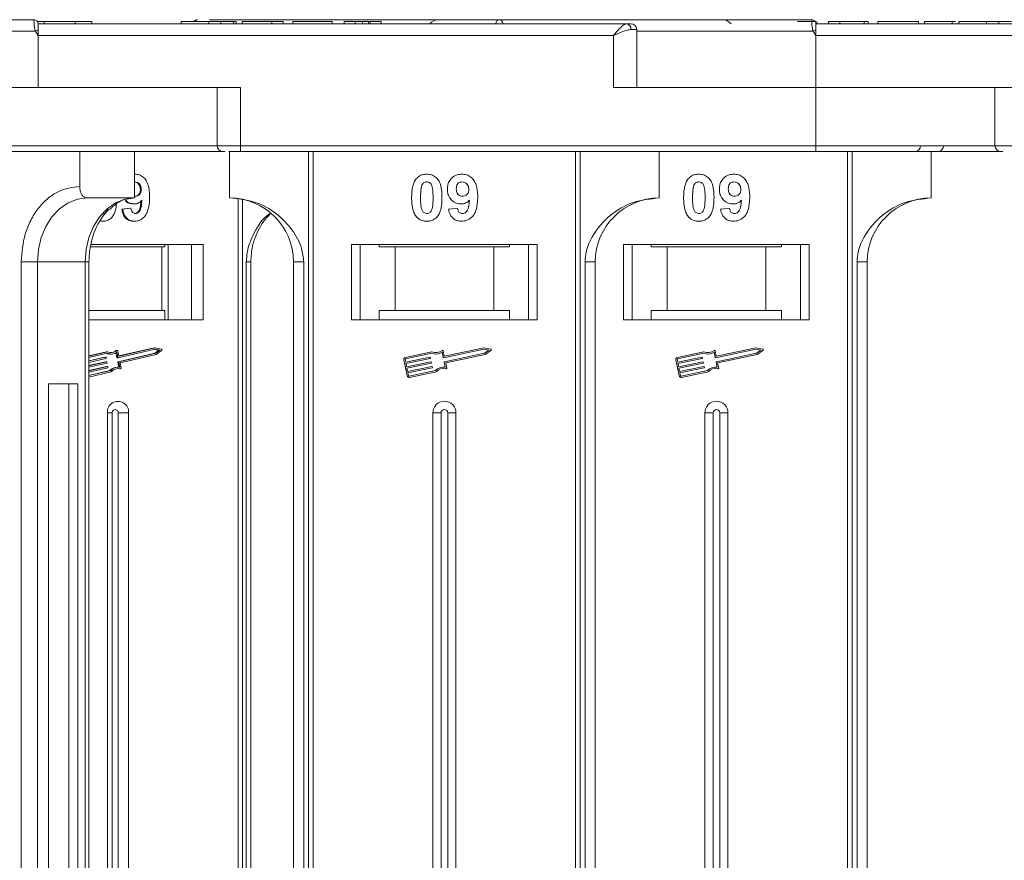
# Model space of a CAD drawing. Header units: millimetres. Extents: x 207 to 1682, y 260 to 1293.
# Tile 8 of 84: x 778 to 863, y 569 to 641. Entities that reach past the tile are written whole.
import ezdxf

# ---------------------------------------------------------------- set-up
doc = ezdxf.new("R2010")
doc.units = ezdxf.units.MM

msp = doc.modelspace()

# ---------------------------------------------------------------- linework, layer by layer
at = {"color": 7, "linetype": 'Continuous', "lineweight": 15}
for p, q in [((779.415, 641.166), (779.415, 641.166)), ((779.703, 641.016), (780.279, 641.016)), ((792.086, 640.816), (779.765, 640.816)), ((830.455, 640.816), (779.765, 640.816)), ((780.279, 641.016), (780.279, 640.816)), ((782.955, 640.816), (782.955, 641.016)), ((784.387, 640.816), (784.387, 641.016)), ((792.086, 640.816), (792.086, 641.016)), ((795.868, 640.816), (793.047, 640.816)), ((794.465, 640.816), (794.465, 641.016)), ((794.529, 641.166), (814.09, 641.166)), ((795.518, 640.816), (795.518, 641.016)), ((796.606, 640.816), (796.606, 641.016)), ((796.829, 641.016), (796.829, 640.816)), ((807.086, 640.816), (796.829, 640.816)), ((797.342, 641.016), (797.342, 640.816)), ((797.342, 641.016), (799.906, 641.016)), ((799.906, 641.016), (799.906, 640.816)), ((799.906, 641.016), (800.868, 641.016)), ((800.868, 641.016), (800.868, 640.816)), ((801.701, 641.016), (801.701, 640.816)), ((801.701, 641.016), (805.099, 641.016)), ((805.099, 641.016), (805.099, 640.816)), ((806.124, 641.016), (806.124, 640.816)), ((806.124, 641.016), (807.086, 641.016)), ((807.086, 640.816), (807.086, 641.016)), ((807.723, 640.816), (807.723, 641.016)), ((808.238, 640.816), (808.238, 641.016)), ((808.368, 640.816), (808.368, 641.016)), ((808.368, 641.016), (809.329, 641.016)), ((813.505, 640.816), (808.765, 640.816)), ((809.329, 641.016), (809.329, 640.816)), ((846.415, 641.166), (846.415, 641.166)), ((846.727, 640.976), (846.727, 641.016)), ((859.086, 640.816), (846.765, 640.816)), ((897.455, 640.816), (846.765, 640.816)), ((846.836, 640.816), (846.836, 641.016)), ((847.861, 640.816), (847.861, 641.016)), ((847.861, 641.016), (848.823, 641.016)), ((848.823, 641.016), (848.823, 640.816)), ((848.823, 641.016), (850.938, 641.016)), ((850.938, 641.016), (850.938, 640.816)), ((850.938, 641.016), (851.259, 641.016)), ((851.259, 641.016), (851.259, 640.816)), ((852.092, 640.816), (852.092, 641.016)), ((852.092, 641.016), (855.618, 641.016)), ((855.618, 641.016), (855.618, 640.816)), ((856.131, 641.016), (856.131, 640.816)), ((858.509, 640.816), (858.509, 641.016)), ((858.796, 641.016), (858.509, 641.016)), ((859.086, 640.816), (859.086, 641.016)), ((862.868, 640.816), (860.047, 640.816)), ((861.465, 640.816), (861.465, 641.016)), ((862.518, 640.816), (862.518, 641.016)), ((779.531, 640.166), (748.374, 640.166)), ((779.765, 639.816), (779.531, 640.166)), ((779.765, 639.816), (829.337, 639.816)), ((779.765, 635.316), (779.765, 639.816)), ((829.337, 639.816), (829.337, 635.316)), ((831.337, 640.316), (830.828, 640.316)), ((831.337, 635.316), (831.337, 640.316)), ((846.531, 640.166), (831.337, 640.166)), ((846.765, 639.816), (846.531, 640.166)), ((846.765, 635.316), (846.765, 639.816)), ((846.765, 639.816), (896.337, 639.816)), ((779.765, 635.316), (758.638, 635.316)), ((797.194, 635.316), (779.765, 635.316)), ((795.194, 635.316), (795.194, 630.316)), ((797.194, 630.316), (797.194, 635.316)), ((829.337, 635.316), (846.765, 635.316)), ((864.194, 635.316), (846.765, 635.316)), ((846.765, 635.316), (846.765, 630.316)), ((862.194, 635.316), (862.194, 630.316)), ((795.194, 630.316), (758.638, 630.316)), ((797.194, 630.316), (795.194, 630.316)), ((846.765, 630.316), (797.194, 630.316)), ((797.194, 630.316), (797.194, 629.816)), ((846.765, 630.316), (846.765, 629.816)), ((862.194, 630.316), (846.765, 630.316)), ((864.194, 630.316), (862.194, 630.316)), ((783.353, 626.816), (783.353, 629.816)), ((788.083, 629.816), (788.083, 625.816)), ((796.265, 629.816), (796.265, 625.816)), ((797.194, 629.816), (846.765, 629.816)), ((803.058, 629.816), (803.058, 567.316)), ((803.477, 567.316), (803.477, 629.816)), ((826.053, 629.816), (826.053, 567.316)), ((826.472, 567.316), (826.472, 629.816)), ((833.265, 625.816), (833.265, 629.816)), ((849.483, 629.816), (849.483, 567.316)), ((849.902, 567.316), (849.902, 629.816)), ((856.695, 625.816), (856.695, 629.816)), ((788.121, 627.867), (788.083, 627.867)), ((788.083, 627.191), (788.135, 627.2)), ((788.17, 625.969), (788.083, 625.985)), ((788.66, 626.545), (788.58, 626.545)), ((788.083, 625.816), (783.983, 625.816)), ((788.051, 625.303), (787.971, 625.303)), ((796.997, 625.767), (796.997, 567.316)), ((797.363, 567.316), (797.363, 625.705)), ((787.687, 624.944), (786.982, 624.86)), ((787.062, 624.86), (786.982, 624.86)), ((787.062, 624.86), (787.767, 624.944)), ((787.767, 624.944), (787.687, 624.944)), ((815.124, 624.86), (815.894, 624.944)), ((838.554, 624.86), (839.323, 624.944)), ((785.347, 623.816), (785.267, 623.816)), ((788.068, 623.816), (787.988, 623.816)), ((793.984, 621.816), (784.307, 621.816)), ((790.676, 621.816), (790.676, 621.616)), ((790.975, 621.816), (790.975, 615.316)), ((792.983, 615.316), (792.983, 621.816)), ((793.984, 615.316), (793.984, 621.816)), ((822.765, 621.816), (806.765, 621.816)), ((806.765, 621.816), (806.765, 615.316)), ((807.515, 615.316), (807.515, 621.816)), ((809.152, 621.616), (809.152, 621.816)), ((820.379, 621.816), (820.379, 621.616)), ((822.015, 621.816), (822.015, 615.316)), ((822.765, 615.316), (822.765, 621.816)), ((846.195, 621.816), (830.195, 621.816)), ((830.195, 621.816), (830.195, 615.316)), ((830.945, 615.316), (830.945, 621.816)), ((832.581, 621.616), (832.581, 621.816)), ((843.808, 621.816), (843.808, 621.616)), ((845.445, 621.816), (845.445, 615.316)), ((846.195, 615.316), (846.195, 621.816)), ((790.427, 621.616), (784.27, 621.616)), ((790.427, 616.116), (790.427, 621.616)), ((790.427, 621.616), (790.676, 621.616)), ((809.152, 621.616), (810.515, 621.616)), ((810.515, 621.616), (810.515, 616.116)), ((819.015, 621.616), (810.515, 621.616)), ((819.015, 616.116), (819.015, 621.616)), ((819.015, 621.616), (820.379, 621.616)), ((832.581, 621.616), (833.945, 621.616)), ((833.945, 621.616), (833.945, 616.116)), ((842.445, 621.616), (833.945, 621.616)), ((842.445, 616.116), (842.445, 621.616)), ((842.445, 621.616), (843.808, 621.616)), ((778.308, 620.316), (778.308, 567.316)), ((779.715, 620.316), (778.308, 620.316)), ((783.815, 620.316), (779.715, 620.316)), ((779.715, 567.316), (779.715, 620.316)), ((783.815, 620.316), (783.815, 567.316)), ((783.815, 620.316), (784.15, 620.316)), ((784.15, 567.316), (784.15, 620.316)), ((797.702, 620.316), (797.702, 567.316)), ((798.091, 620.316), (797.702, 620.316)), ((798.091, 567.316), (798.091, 620.316)), ((801.765, 620.316), (802.651, 620.316)), ((801.765, 620.316), (801.765, 567.316)), ((802.651, 567.316), (802.651, 620.316)), ((826.88, 620.316), (826.88, 567.316)), ((827.765, 620.316), (826.88, 620.316)), ((827.765, 567.316), (827.765, 620.316)), ((850.309, 620.316), (850.309, 567.316)), ((851.195, 620.316), (850.309, 620.316)), ((851.195, 567.316), (851.195, 620.316)), ((790.427, 616.116), (784.15, 616.116)), ((790.676, 616.116), (790.427, 616.116)), ((790.676, 615.316), (790.676, 616.116)), ((809.152, 616.116), (809.152, 615.316)), ((810.515, 616.116), (809.152, 616.116)), ((819.015, 616.116), (810.515, 616.116)), ((820.379, 616.116), (819.015, 616.116)), ((820.379, 615.316), (820.379, 616.116)), ((833.945, 616.116), (832.581, 616.116)), ((832.581, 616.116), (832.581, 615.316)), ((842.445, 616.116), (833.945, 616.116)), ((843.808, 616.116), (842.445, 616.116)), ((843.808, 615.316), (843.808, 616.116)), ((784.15, 615.316), (793.984, 615.316)), ((806.765, 615.316), (822.765, 615.316)), ((830.195, 615.316), (846.195, 615.316)), ((785.661, 612.569), (784.15, 612.22)), ((785.742, 612.569), (784.15, 612.202)), ((785.731, 612.446), (784.15, 612.082)), ((785.661, 612.569), (785.742, 612.569)), ((785.985, 612.376), (786.065, 612.376)), ((786.472, 612.674), (786.552, 612.674)), ((786.477, 612.484), (786.554, 612.084)), ((786.584, 612.686), (786.504, 612.686)), ((786.634, 612.084), (786.548, 612.528)), ((786.718, 612.223), (786.637, 612.639)), ((789.825, 612.448), (786.653, 611.717)), ((789.838, 612.793), (786.666, 612.062)), ((789.757, 612.913), (786.722, 612.213)), ((786.733, 611.717), (789.905, 612.448)), ((789.837, 612.913), (786.749, 612.201)), ((789.757, 612.913), (789.837, 612.913)), ((789.8, 612.784), (790.163, 612.706)), ((790.163, 612.706), (789.825, 612.448)), ((789.825, 612.448), (789.905, 612.448)), ((790.388, 612.795), (789.837, 612.913)), ((790.243, 612.706), (789.838, 612.793)), ((789.905, 612.448), (790.243, 612.706)), ((789.949, 612.338), (790.409, 612.689)), ((790.163, 612.706), (790.243, 612.706)), ((813.683, 612.569), (811.405, 612.087)), ((813.672, 612.446), (811.429, 611.972)), ((814.658, 612.084), (814.564, 612.528)), ((814.748, 612.223), (814.66, 612.639)), ((818.154, 612.793), (814.692, 612.062)), ((814.765, 611.717), (818.227, 612.448)), ((818.153, 612.913), (814.783, 612.201)), ((818.754, 612.795), (818.153, 612.913)), ((818.596, 612.706), (818.154, 612.793)), ((818.227, 612.448), (818.596, 612.706)), ((818.274, 612.338), (818.776, 612.689)), ((837.113, 612.569), (834.834, 612.087)), ((837.101, 612.446), (834.858, 611.972)), ((838.087, 612.084), (837.993, 612.528)), ((838.178, 612.223), (838.09, 612.639)), ((841.583, 612.793), (838.122, 612.062)), ((838.195, 611.717), (841.656, 612.448)), ((841.582, 612.913), (838.213, 612.201)), ((842.184, 612.795), (841.582, 612.913)), ((842.025, 612.706), (841.583, 612.793)), ((841.656, 612.448), (842.025, 612.706)), ((841.704, 612.338), (842.206, 612.689)), ((784.15, 611.782), (785.587, 612.113)), ((785.507, 612.113), (784.15, 611.8)), ((785.609, 611.998), (784.15, 611.662)), ((784.15, 611.361), (785.665, 611.711)), ((785.585, 611.711), (784.15, 611.38)), ((785.687, 611.596), (784.15, 611.241)), ((785.507, 612.113), (785.587, 612.113)), ((785.593, 612.113), (785.513, 612.113)), ((785.585, 611.711), (785.665, 611.711)), ((785.671, 611.711), (785.591, 611.711)), ((785.619, 612.09), (785.63, 612.033)), ((785.697, 611.688), (785.708, 611.631)), ((786.554, 612.084), (786.634, 612.084)), ((786.581, 612.061), (786.661, 612.061)), ((786.632, 611.682), (786.717, 611.247)), ((786.632, 611.682), (786.712, 611.682)), ((786.653, 611.717), (786.733, 611.717)), ((786.798, 611.238), (786.712, 611.682)), ((786.738, 612.201), (786.749, 612.201)), ((786.834, 611.62), (789.949, 612.338)), ((786.92, 611.176), (786.834, 611.62)), ((811.269, 611.878), (811.56, 610.499)), ((811.384, 611.903), (811.432, 611.673)), ((811.432, 611.673), (813.515, 612.113)), ((813.539, 611.998), (811.457, 611.558)), ((811.457, 611.558), (811.517, 611.271)), ((811.517, 611.271), (813.6, 611.711)), ((813.624, 611.596), (811.541, 611.156)), ((813.55, 612.09), (813.562, 612.033)), ((813.635, 611.688), (813.647, 611.631)), ((814.836, 611.238), (814.743, 611.682)), ((814.876, 611.62), (818.274, 612.338)), ((814.97, 611.176), (814.876, 611.62)), ((834.698, 611.878), (834.99, 610.499)), ((834.813, 611.903), (834.862, 611.673)), ((834.862, 611.673), (836.944, 612.113)), ((836.969, 611.998), (834.886, 611.558)), ((834.886, 611.558), (834.947, 611.271)), ((834.947, 611.271), (837.029, 611.711)), ((837.054, 611.596), (834.971, 611.156)), ((836.979, 612.09), (836.991, 612.033)), ((837.064, 611.688), (837.076, 611.631)), ((838.266, 611.238), (838.172, 611.682)), ((838.305, 611.62), (841.704, 612.338)), ((838.399, 611.176), (838.305, 611.62)), ((784.15, 610.941), (785.743, 611.308)), ((785.663, 611.308), (784.15, 610.96)), ((785.765, 611.194), (784.15, 610.821)), ((784.15, 610.521), (786.02, 610.952)), ((785.94, 610.952), (784.15, 610.54)), ((784.15, 610.401), (786.075, 610.845)), ((785.663, 611.308), (785.743, 611.308)), ((785.748, 611.309), (785.668, 611.309)), ((785.775, 611.286), (785.786, 611.228)), ((785.94, 610.952), (786.02, 610.952)), ((786.667, 611.248), (786.587, 611.248)), ((786.775, 611.106), (786.788, 611.105)), ((786.855, 611.106), (786.775, 611.106)), ((786.788, 611.105), (786.868, 611.105)), ((811.541, 611.156), (811.602, 610.868)), ((811.602, 610.868), (813.685, 611.308)), ((813.709, 611.194), (811.626, 610.754)), ((811.626, 610.754), (811.675, 610.524)), ((811.745, 610.478), (813.987, 610.952)), ((811.769, 610.364), (814.047, 610.845)), ((813.72, 611.286), (813.732, 611.228)), ((834.971, 611.156), (835.032, 610.868)), ((835.032, 610.868), (837.114, 611.308)), ((837.139, 611.194), (835.056, 610.754)), ((835.056, 610.754), (835.105, 610.524)), ((835.174, 610.478), (837.417, 610.952)), ((835.198, 610.364), (837.477, 610.845)), ((837.149, 611.286), (837.161, 611.228)), ((780.661, 609.816), (780.661, 567.316)), ((783.184, 609.816), (780.661, 609.816)), ((782.408, 567.316), (782.408, 609.816)), ((783.184, 567.316), (783.184, 609.816)), ((785.737, 607.316), (785.737, 567.316)), ((785.737, 607.316), (786.152, 607.316)), ((786.152, 607.316), (786.152, 567.316)), ((787.569, 607.316), (786.674, 607.316)), ((786.674, 567.316), (786.674, 607.316)), ((787.569, 567.316), (787.569, 607.316)), ((813.765, 607.316), (813.765, 567.316)), ((813.765, 607.316), (814.48, 607.316)), ((814.48, 607.316), (814.48, 567.316)), ((815.05, 567.316), (815.05, 607.316)), ((815.765, 607.316), (815.05, 607.316)), ((815.765, 567.316), (815.765, 607.316)), ((837.195, 607.316), (837.195, 567.316)), ((837.195, 607.316), (837.91, 607.316)), ((837.91, 607.316), (837.91, 567.316)), ((838.48, 567.316), (838.48, 607.316)), ((839.195, 607.316), (838.48, 607.316)), ((839.195, 567.316), (839.195, 607.316))]:
    msp.add_line(p, q, dxfattribs=at)
at = {"color": 7, "linetype": 'Continuous', "lineweight": 15, "flags": 128}
for points in [[(779.765, 640.816), (779.765, 640.816)], [(846.765, 640.816), (846.765, 640.816)], [(779.715, 620.316), (779.797, 621.389), (780.04, 622.42), (780.435, 623.371), (780.965, 624.205), (781.612, 624.889), (782.35, 625.397), (783.151, 625.71), (783.983, 625.816)], [(788.083, 625.816), (787.25, 625.71), (786.449, 625.397), (785.712, 624.889), (785.065, 624.205), (784.534, 623.371), (784.139, 622.42), (783.897, 621.389), (783.815, 620.316)], [(785.513, 612.113), (785.512, 612.113), (785.507, 612.113)], [(785.591, 611.711), (785.59, 611.711), (785.585, 611.711)], [(785.668, 611.309), (785.668, 611.309), (785.663, 611.308)], [(786.627, 611.13), (786.67, 611.126), (786.775, 611.106)]]:
    msp.add_lwpolyline(points, dxfattribs=at)
at = {"color": 7, "linetype": 'Continuous', "lineweight": 15}
for centre, radius, start, end in [((779.415, 640.816), 0.35, 0.00057, 90.00191), ((793.508, 640.853), 0.313, 90.78246, 147.77245), ((793.509, 640.852), 0.313, 90.79434, 147.73161), ((814.265, 640.166), 1, 90, 139.4584), ((819.541, 640.83), 0.336, 92.60815, 182.38988), ((819.543, 640.829), 0.337, 92.61444, 182.30903), ((830.38, 640.371), 0.451, 352.91869, 80.47981), ((830.837, 640.316), 0.5, 0, 90), ((838.695, 640.166), 1, 40.5416, 90), ((846.415, 640.816), 0.35, 0.00057, 90.00191), ((815.309, 573.238), 75.89, 117.92809, 118.12821), ((882.309, 573.238), 75.89, 117.92809, 118.12821), ((795.694, 630.316), 0.5, 180, 270), ((855.283, 630.316), 0.5, 270, 0), ((857.266, 630.316), 0.5, 270, 0), ((862.694, 630.316), 0.5, 180, 270), ((796.265, 620.316), 5.5, 0, 90), ((833.265, 620.316), 5.5, 90, 180), ((856.695, 620.316), 5.5, 90, 180), ((785.986, 613.216), 0.839, 248.593, 269.96086), ((786.066, 613.22), 0.843, 246.58618, 304.90611), ((786.066, 613.241), 0.747, 244.22467, 310.55629), ((785.981, 613.252), 0.759, 273.36065, 310.29954), ((786.505, 612.635), 0.0509, 90.24062, 130.35314), ((786.585, 612.632), 0.0528, 7.30514, 128.70232), ((790.372, 612.737), 0.0603, 307.69712, 74.21715), ((814.037, 613.367), 0.99, 248.37041, 302.16635), ((814.037, 613.367), 0.873, 246.11204, 307.44471), ((814.603, 612.627), 0.0587, 11.9297, 127.44471), ((818.743, 612.737), 0.0587, 304.95116, 78.90824), ((837.466, 613.367), 0.99, 248.37041, 302.16635), ((837.466, 613.367), 0.873, 246.11204, 307.44471), ((838.033, 612.627), 0.0587, 11.9297, 127.44471), ((842.172, 612.737), 0.0587, 304.95116, 78.90824), ((785.592, 612.086), 0.0271, 8.32416, 100.8818), ((785.602, 612.026), 0.0294, 285.60851, 12.74305), ((785.67, 611.684), 0.0271, 8.32416, 100.8818), ((785.679, 611.624), 0.0294, 285.60851, 12.74305), ((786.582, 612.088), 0.0274, 188.63445, 268.36057), ((786.661, 611.689), 0.0294, 105.60851, 192.74305), ((786.661, 612.088), 0.0271, 188.32416, 280.8818), ((786.741, 611.689), 0.0294, 105.60851, 192.74305), ((786.744, 612.227), 0.0271, 188.32416, 280.8818), ((811.441, 611.915), 0.176, 101.9297, 191.9297), ((811.441, 611.915), 0.0587, 101.9297, 191.9297), ((813.521, 612.084), 0.0294, 11.9297, 101.9297), ((813.533, 612.027), 0.0294, 281.9297, 11.9297), ((813.606, 611.682), 0.0294, 11.9297, 101.9297), ((813.618, 611.624), 0.0294, 281.9297, 11.9297), ((814.686, 612.09), 0.0294, 191.9297, 281.9297), ((814.771, 611.688), 0.0294, 101.9297, 191.9297), ((814.777, 612.229), 0.0294, 191.9297, 281.9297), ((834.871, 611.915), 0.176, 101.9297, 191.9297), ((834.871, 611.915), 0.0587, 101.9297, 191.9297), ((836.95, 612.084), 0.0294, 11.9297, 101.9297), ((836.963, 612.027), 0.0294, 281.9297, 11.9297), ((837.035, 611.682), 0.0294, 11.9297, 101.9297), ((837.047, 611.624), 0.0294, 281.9297, 11.9297), ((838.116, 612.09), 0.0294, 191.9297, 281.9297), ((838.201, 611.688), 0.0294, 101.9297, 191.9297), ((838.207, 612.229), 0.0294, 191.9297, 281.9297), ((785.748, 611.282), 0.0271, 8.32416, 100.8818), ((785.757, 611.222), 0.0294, 285.60851, 12.74305), ((786.596, 610.374), 0.875, 90.58358, 138.58316), ((786.67, 610.384), 0.863, 81.47043, 138.84219), ((786.668, 610.37), 0.76, 75.78244, 141.29256), ((786.866, 611.162), 0.0562, 258.9022, 14.44444), ((813.691, 611.28), 0.0294, 11.9297, 101.9297), ((813.703, 611.222), 0.0294, 281.9297, 11.9297), ((814.693, 610.258), 0.99, 81.69305, 135.48899), ((814.693, 610.258), 0.873, 76.41469, 137.74736), ((814.912, 611.164), 0.0587, 256.41469, 11.9297), ((837.12, 611.28), 0.0294, 11.9297, 101.9297), ((837.132, 611.222), 0.0294, 281.9297, 11.9297), ((838.123, 610.258), 0.99, 81.69305, 135.48899), ((838.123, 610.258), 0.873, 76.41469, 137.74736), ((838.342, 611.164), 0.0587, 256.41469, 11.9297), ((811.732, 610.536), 0.176, 191.9297, 281.9297), ((811.732, 610.536), 0.0587, 191.9297, 281.9297), ((835.162, 610.536), 0.176, 191.9297, 281.9297), ((835.162, 610.536), 0.0587, 191.9297, 281.9297), ((786.653, 607.38), 0.919, 355.9743, 184.0257), ((814.765, 607.316), 1, 0, 180), ((838.195, 607.316), 1, 0, 180), ((786.413, 607.334), 0.262, 355.9743, 184.0257), ((814.765, 607.316), 0.285, 0, 180), ((838.195, 607.316), 0.285, 0, 180)]:
    msp.add_arc(centre, radius, start, end, dxfattribs=at)
for points, knots in [([(779.415, 641.166), (778.102, 641.166), (775.437, 641.166), (771.447, 641.166), (767.804, 641.166), (764.568, 641.166), (761.743, 641.166), (759.082, 641.166), (755.803, 641.166), (753.015, 641.166), (750.813, 641.166), (749.342, 641.166), (748.176, 641.166), (747.405, 641.166), (747.311, 641.166), (747.265, 641.166)], [0, 0, 0, 0, 0.077724, 0.157824, 0.240135, 0.304454, 0.368763, 0.43443, 0.500087, 0.631237, 0.695556, 0.759865, 0.842185, 0.922283, 1, 1, 1, 1]), ([(779.531, 640.166), (779.514, 640.222), (779.477, 640.345), (779.448, 640.531), (779.429, 640.713), (779.417, 640.896), (779.415, 641.042), (779.414, 641.145), (779.415, 641.158), (779.415, 641.166)], [0, 0, 0, 0, 0.1117977, 0.2443303, 0.368648, 0.5004012, 0.6872226, 0.8279677, 1, 1, 1, 1]), ([(779.765, 640.816), (779.765, 640.805), (779.765, 640.782), (779.765, 640.61), (779.765, 640.425), (779.765, 640.309), (779.765, 640.29)], [0, 0, 0, 0, 0.313357, 0.626713, 0.94007, 1, 1, 1, 1]), ([(782.955, 641.016), (782.831, 641.016), (782.456, 641.016), (781.771, 641.016), (781.019, 641.016), (780.502, 641.016), (780.326, 641.016), (780.279, 641.016)], [0, 0, 0, 0, 0.135135, 0.408987, 0.679375, 0.915632, 1, 1, 1, 1]), ([(784.383, 641.016), (784.368, 641.016), (784.339, 641.016), (783.99, 641.016), (783.498, 641.016), (783.119, 641.016), (782.955, 641.016)], [0, 0, 0, 0, 0.261116, 0.531706, 0.797137, 1, 1, 1, 1]), ([(794.465, 641.016), (794.331, 641.016), (793.927, 641.016), (793.273, 641.016), (792.655, 641.016), (792.227, 641.016), (792.096, 641.016), (792.088, 641.016), (792.086, 641.016)], [0, 0, 0, 0, 0.101398, 0.306996, 0.506144, 0.685262, 0.924557, 1, 1, 1, 1]), ([(793.444, 641.16), (793.406, 641.152), (793.33, 641.136), (793.234, 641.089), (793.19, 641.035), (793.174, 641.016)], [0, 0, 0, 0, 0.394721, 0.780898, 1, 1, 1, 1]), ([(795.518, 641.016), (795.456, 641.016), (795.332, 641.016), (795.148, 641.016), (794.972, 641.016), (794.805, 641.016), (794.635, 641.016), (794.522, 641.016), (794.465, 641.016)], [0, 0, 0, 0, 0.185429, 0.37219, 0.527708, 0.683877, 0.841678, 1, 1, 1, 1]), ([(796.606, 641.016), (796.546, 641.016), (796.426, 641.016), (796.109, 641.016), (795.789, 641.016), (795.547, 641.016), (795.518, 641.016)], [0, 0, 0, 0, 0.250896, 0.502166, 0.940512, 1, 1, 1, 1]), ([(796.829, 641.016), (796.829, 641.016), (796.828, 641.016), (796.813, 641.016), (796.789, 641.016), (796.747, 641.016), (796.691, 641.016), (796.634, 641.016), (796.606, 641.016)], [0, 0, 0, 0, 0.15395, 0.308181, 0.478699, 0.649961, 0.824203, 1, 1, 1, 1]), ([(807.723, 641.016), (807.636, 641.016), (807.496, 641.016), (807.321, 641.016), (807.202, 641.016), (807.092, 641.016), (807.088, 641.016), (807.086, 641.016)], [0, 0, 0, 0, 0.189329, 0.302222, 0.415612, 0.548732, 1, 1, 1, 1]), ([(808.238, 641.016), (808.197, 641.016), (808.121, 641.016), (807.951, 641.016), (807.816, 641.016), (807.74, 641.016), (807.723, 641.016)], [0, 0, 0, 0, 0.330398, 0.624767, 0.917361, 1, 1, 1, 1]), ([(808.368, 641.016), (808.366, 641.016), (808.363, 641.016), (808.354, 641.016), (808.34, 641.016), (808.319, 641.016), (808.289, 641.016), (808.255, 641.016), (808.238, 641.016)], [0, 0, 0, 0, 0.155996, 0.312125, 0.480895, 0.650212, 0.823248, 1, 1, 1, 1]), ([(846.415, 641.166), (845.102, 641.166), (842.437, 641.166), (838.447, 641.166), (834.804, 641.166), (831.568, 641.166), (828.743, 641.166), (826.082, 641.166), (822.803, 641.166), (820.015, 641.166), (817.813, 641.166), (816.342, 641.166), (815.176, 641.166), (814.405, 641.166), (814.311, 641.166), (814.265, 641.166)], [0, 0, 0, 0, 0.077724, 0.157824, 0.240135, 0.304454, 0.368763, 0.43443, 0.500087, 0.631237, 0.695556, 0.759865, 0.842185, 0.922283, 1, 1, 1, 1]), ([(819.527, 641.166), (819.564, 641.158), (819.63, 641.145), (819.726, 641.041), (819.793, 640.929), (819.816, 640.834), (819.82, 640.816)], [0, 0, 0, 0, 0.3169129, 0.5762024, 0.9204282, 1, 1, 1, 1]), ([(829.337, 639.816), (829.443, 639.938), (829.654, 640.183), (829.964, 640.513), (830.243, 640.763), (830.387, 640.799), (830.455, 640.816)], [0, 0, 0, 0, 0.251131, 0.501805, 0.765641, 1, 1, 1, 1]), ([(846.727, 641.016), (846.673, 641.016), (846.565, 641.016), (846.261, 641.016), (845.796, 641.016), (845.409, 641.016), (845.175, 641.016)], [0, 0, 0, 0, 0.20646, 0.413515, 0.645211, 1, 1, 1, 1]), ([(846.531, 640.166), (846.514, 640.222), (846.477, 640.345), (846.448, 640.531), (846.429, 640.713), (846.417, 640.896), (846.415, 641.042), (846.414, 641.145), (846.415, 641.158), (846.415, 641.166)], [0, 0, 0, 0, 0.1117977, 0.2443303, 0.368648, 0.5004012, 0.6872226, 0.8279677, 1, 1, 1, 1]), ([(846.765, 640.816), (846.765, 640.805), (846.765, 640.782), (846.765, 640.61), (846.765, 640.425), (846.765, 640.309), (846.765, 640.29)], [0, 0, 0, 0, 0.313357, 0.626713, 0.94007, 1, 1, 1, 1]), ([(858.509, 641.016), (858.376, 641.016), (857.972, 641.016), (857.312, 641.016), (856.69, 641.016), (856.265, 641.016), (856.14, 641.016), (856.132, 641.016), (856.131, 641.016)], [0, 0, 0, 0, 0.102171, 0.30922, 0.51365, 0.692275, 0.932413, 1, 1, 1, 1]), ([(861.465, 641.016), (861.331, 641.016), (860.927, 641.016), (860.273, 641.016), (859.655, 641.016), (859.227, 641.016), (859.096, 641.016), (859.088, 641.016), (859.086, 641.016)], [0, 0, 0, 0, 0.101398, 0.306996, 0.506144, 0.685262, 0.924557, 1, 1, 1, 1]), ([(862.518, 641.016), (862.456, 641.016), (862.332, 641.016), (862.148, 641.016), (861.972, 641.016), (861.805, 641.016), (861.635, 641.016), (861.522, 641.016), (861.465, 641.016)], [0, 0, 0, 0, 0.185429, 0.37219, 0.527708, 0.683877, 0.841678, 1, 1, 1, 1]), ([(863.606, 641.016), (863.546, 641.016), (863.426, 641.016), (863.109, 641.016), (862.789, 641.016), (862.547, 641.016), (862.518, 641.016)], [0, 0, 0, 0, 0.250896, 0.502166, 0.940512, 1, 1, 1, 1]), ([(830.828, 640.316), (830.733, 640.306), (830.523, 640.284), (830.025, 640.112), (829.607, 639.932), (829.337, 639.816)], [0, 0, 0, 0, 0.227063, 0.501587, 1, 1, 1, 1]), ([(758.953, 629.816), (760.024, 629.816), (762.199, 629.816), (765.868, 629.816), (769.523, 629.816), (773.054, 629.816), (776.377, 629.816), (779.758, 629.816), (783.163, 629.816), (786.533, 629.816), (789.804, 629.816), (792.942, 629.816), (794.895, 629.816), (795.862, 629.816)], [0, 0, 0, 0, 0.102291, 0.207754, 0.316188, 0.400947, 0.485719, 0.572281, 0.658858, 0.74542, 0.831996, 0.916755, 1, 1, 1, 1]), ([(796.212, 629.816), (796.233, 629.816), (796.364, 629.816), (796.71, 629.816), (797.036, 629.816), (797.194, 629.816)], [0, 0, 0, 0, 0.086648, 0.555949, 1, 1, 1, 1]), ([(846.765, 629.816), (848.107, 629.816), (850.83, 629.816), (854.918, 629.816), (858.641, 629.816), (861.301, 629.816), (862.558, 629.816), (862.862, 629.816)], [0, 0, 0, 0, 0.239024, 0.485461, 0.738838, 0.936896, 1, 1, 1, 1]), ([(788.121, 627.867), (788.245, 627.856), (788.494, 627.835), (788.824, 627.633), (789.091, 627.327), (789.311, 626.793), (789.361, 626.283), (789.364, 625.928), (789.365, 625.869)], [0, 0, 0, 0, 0.148288, 0.297745, 0.443713, 0.607791, 0.934708, 1, 1, 1, 1]), ([(812.341, 627.461), (812.385, 627.511), (812.475, 627.613), (812.644, 627.728), (812.833, 627.811), (813.002, 627.849), (813.143, 627.864), (813.216, 627.866), (813.252, 627.867)], [0, 0, 0, 0, 0.193776, 0.3936, 0.587864, 0.788908, 0.894169, 1, 1, 1, 1]), ([(813.252, 627.867), (813.388, 627.857), (813.66, 627.836), (814.012, 627.638), (814.283, 627.344), (814.535, 626.744), (814.55, 626.221), (814.56, 625.835)], [0, 0, 0, 0, 0.147566, 0.296688, 0.431278, 0.580404, 1, 1, 1, 1]), ([(815.022, 626.562), (815.029, 626.697), (815.045, 626.967), (815.212, 627.347), (815.492, 627.643), (815.863, 627.837), (816.137, 627.857), (816.28, 627.867)], [0, 0, 0, 0, 0.197927, 0.397728, 0.597413, 0.790584, 1, 1, 1, 1]), ([(816.28, 627.867), (816.415, 627.856), (816.687, 627.835), (817.047, 627.633), (817.339, 627.327), (817.578, 626.793), (817.633, 626.283), (817.637, 625.928), (817.637, 625.869)], [0, 0, 0, 0, 0.148288, 0.297745, 0.443713, 0.607791, 0.934708, 1, 1, 1, 1]), ([(835.77, 627.461), (835.814, 627.511), (835.905, 627.613), (836.073, 627.728), (836.262, 627.811), (836.431, 627.849), (836.573, 627.864), (836.645, 627.866), (836.682, 627.867)], [0, 0, 0, 0, 0.193776, 0.3936, 0.587864, 0.788908, 0.894169, 1, 1, 1, 1]), ([(836.682, 627.867), (836.817, 627.857), (837.089, 627.836), (837.442, 627.638), (837.713, 627.344), (837.965, 626.744), (837.979, 626.221), (837.99, 625.835)], [0, 0, 0, 0, 0.147566, 0.296688, 0.431278, 0.580404, 1, 1, 1, 1]), ([(838.451, 626.562), (838.459, 626.697), (838.474, 626.967), (838.641, 627.347), (838.921, 627.643), (839.292, 627.837), (839.567, 627.857), (839.709, 627.867)], [0, 0, 0, 0, 0.197927, 0.397728, 0.597413, 0.790584, 1, 1, 1, 1]), ([(839.709, 627.867), (839.845, 627.856), (840.116, 627.835), (840.476, 627.633), (840.768, 627.327), (841.008, 626.793), (841.062, 626.283), (841.066, 625.928), (841.067, 625.869)], [0, 0, 0, 0, 0.148288, 0.297745, 0.443713, 0.607791, 0.934708, 1, 1, 1, 1]), ([(783.353, 626.816), (782.718, 626.729), (781.742, 626.595), (780.568, 625.785), (779.76, 624.946), (779.109, 623.904), (778.479, 622.391), (778.376, 621.133), (778.308, 620.316)], [0, 0, 0, 0, 0.239457, 0.368361, 0.5, 0.631639, 0.760543, 1, 1, 1, 1]), ([(783.983, 625.816), (783.913, 625.827), (783.771, 625.849), (783.582, 626.021), (783.439, 626.275), (783.364, 626.556), (783.356, 626.742), (783.353, 626.816)], [0, 0, 0, 0, 0.2146939, 0.4293877, 0.6440816, 0.8587754, 1, 1, 1, 1]), ([(788.055, 627.2), (788.117, 627.193), (788.242, 627.179), (788.402, 627.062), (788.52, 626.904), (788.572, 626.721), (788.577, 626.601), (788.58, 626.545)], [0, 0, 0, 0, 0.207955, 0.420406, 0.62732, 0.827707, 1, 1, 1, 1]), ([(788.135, 627.2), (788.197, 627.193), (788.323, 627.179), (788.482, 627.062), (788.6, 626.904), (788.652, 626.721), (788.657, 626.601), (788.66, 626.545)], [0, 0, 0, 0, 0.207955, 0.420406, 0.62732, 0.827707, 1, 1, 1, 1]), ([(811.945, 625.843), (811.947, 625.976), (811.952, 626.28), (812.024, 626.809), (812.165, 627.231), (812.323, 627.438), (812.341, 627.461)], [0, 0, 0, 0, 0.2367308, 0.5375555, 0.9496679, 1, 1, 1, 1]), ([(812.714, 625.843), (812.715, 625.91), (812.716, 626.043), (812.721, 626.223), (812.731, 626.385), (812.745, 626.526), (812.764, 626.668), (812.788, 626.761), (812.8, 626.808)], [0, 0, 0, 0, 0.205942, 0.411959, 0.558149, 0.704502, 0.851801, 1, 1, 1, 1]), ([(812.8, 626.808), (812.823, 626.877), (812.861, 626.989), (812.97, 627.115), (813.093, 627.181), (813.192, 627.198), (813.246, 627.2), (813.252, 627.2)], [0, 0, 0, 0, 0.334804, 0.542561, 0.750382, 0.970721, 1, 1, 1, 1]), ([(813.252, 627.2), (813.309, 627.195), (813.412, 627.185), (813.543, 627.108), (813.656, 626.961), (813.752, 626.686), (813.786, 626.294), (813.789, 625.994), (813.791, 625.843)], [0, 0, 0, 0, 0.104614, 0.188814, 0.273512, 0.444127, 0.719481, 1, 1, 1, 1]), ([(815.791, 626.602), (815.795, 626.688), (815.801, 626.827), (815.876, 627.006), (815.985, 627.113), (816.128, 627.187), (816.235, 627.195), (816.295, 627.2)], [0, 0, 0, 0, 0.29132, 0.465539, 0.641632, 0.798664, 1, 1, 1, 1]), ([(816.295, 627.2), (816.363, 627.193), (816.5, 627.179), (816.674, 627.062), (816.802, 626.904), (816.86, 626.721), (816.865, 626.601), (816.868, 626.545)], [0, 0, 0, 0, 0.207955, 0.420406, 0.62732, 0.827707, 1, 1, 1, 1]), ([(835.374, 625.843), (835.377, 625.976), (835.382, 626.28), (835.454, 626.809), (835.594, 627.231), (835.753, 627.438), (835.77, 627.461)], [0, 0, 0, 0, 0.2367308, 0.5375555, 0.9496679, 1, 1, 1, 1]), ([(836.144, 625.843), (836.144, 625.91), (836.145, 626.043), (836.151, 626.223), (836.161, 626.385), (836.175, 626.526), (836.194, 626.668), (836.217, 626.761), (836.229, 626.808)], [0, 0, 0, 0, 0.205942, 0.411959, 0.558149, 0.704502, 0.851801, 1, 1, 1, 1]), ([(836.229, 626.808), (836.253, 626.877), (836.291, 626.989), (836.399, 627.115), (836.523, 627.181), (836.622, 627.198), (836.676, 627.2), (836.682, 627.2)], [0, 0, 0, 0, 0.334804, 0.542561, 0.750382, 0.970721, 1, 1, 1, 1]), ([(836.682, 627.2), (836.739, 627.195), (836.841, 627.185), (836.973, 627.108), (837.086, 626.961), (837.182, 626.686), (837.216, 626.294), (837.219, 625.994), (837.22, 625.843)], [0, 0, 0, 0, 0.104614, 0.188814, 0.273512, 0.444127, 0.719481, 1, 1, 1, 1]), ([(839.22, 626.602), (839.224, 626.688), (839.231, 626.827), (839.305, 627.006), (839.415, 627.113), (839.558, 627.187), (839.665, 627.195), (839.724, 627.2)], [0, 0, 0, 0, 0.29132, 0.465539, 0.641632, 0.798664, 1, 1, 1, 1]), ([(839.724, 627.2), (839.792, 627.193), (839.929, 627.179), (840.103, 627.062), (840.232, 626.904), (840.289, 626.721), (840.295, 626.601), (840.297, 626.545)], [0, 0, 0, 0, 0.207955, 0.420406, 0.62732, 0.827707, 1, 1, 1, 1]), ([(788.58, 626.545), (788.576, 626.465), (788.569, 626.332), (788.489, 626.164), (788.379, 626.054), (788.242, 625.98), (788.141, 625.973), (788.09, 625.969)], [0, 0, 0, 0, 0.267394, 0.447214, 0.627122, 0.813065, 1, 1, 1, 1]), ([(788.66, 626.545), (788.656, 626.465), (788.649, 626.332), (788.569, 626.164), (788.459, 626.054), (788.322, 625.98), (788.221, 625.973), (788.17, 625.969)], [0, 0, 0, 0, 0.2673945, 0.4472142, 0.6271221, 0.8130653, 1, 1, 1, 1]), ([(816.204, 625.303), (816.068, 625.315), (815.796, 625.34), (815.445, 625.556), (815.178, 625.862), (815.039, 626.216), (815.027, 626.458), (815.022, 626.562)], [0, 0, 0, 0, 0.210189, 0.421773, 0.623603, 0.837034, 1, 1, 1, 1]), ([(816.333, 625.969), (816.266, 625.975), (816.14, 625.986), (815.977, 626.08), (815.865, 626.211), (815.8, 626.392), (815.794, 626.523), (815.791, 626.602)], [0, 0, 0, 0, 0.213937, 0.398075, 0.583091, 0.751666, 1, 1, 1, 1]), ([(816.868, 626.545), (816.863, 626.465), (816.856, 626.332), (816.769, 626.164), (816.649, 626.054), (816.499, 625.98), (816.389, 625.973), (816.333, 625.969)], [0, 0, 0, 0, 0.267394, 0.447214, 0.627122, 0.813065, 1, 1, 1, 1]), ([(839.633, 625.303), (839.497, 625.315), (839.225, 625.34), (838.874, 625.556), (838.607, 625.862), (838.469, 626.216), (838.456, 626.458), (838.451, 626.562)], [0, 0, 0, 0, 0.210189, 0.421773, 0.623603, 0.837034, 1, 1, 1, 1]), ([(839.763, 625.969), (839.695, 625.975), (839.569, 625.986), (839.406, 626.08), (839.295, 626.211), (839.23, 626.392), (839.224, 626.523), (839.22, 626.602)], [0, 0, 0, 0, 0.213937, 0.398075, 0.583091, 0.751666, 1, 1, 1, 1]), ([(840.297, 626.545), (840.293, 626.465), (840.285, 626.332), (840.199, 626.164), (840.078, 626.054), (839.929, 625.98), (839.818, 625.973), (839.763, 625.969)], [0, 0, 0, 0, 0.267394, 0.447214, 0.627122, 0.813065, 1, 1, 1, 1]), ([(785.972, 624.839), (786.216, 625.073), (786.858, 625.692), (787.614, 625.768), (788.083, 625.816)], [0, 0, 0, 0, 0.378873, 1, 1, 1, 1]), ([(786.514, 625.293), (786.502, 625.172), (786.466, 624.832), (786.346, 624.459), (786.203, 624.252), (786.182, 624.222)], [0, 0, 0, 0, 0.319, 0.900638, 1, 1, 1, 1]), ([(787.27, 625.606), (787.294, 625.577), (787.407, 625.445), (787.657, 625.328), (787.878, 625.31), (787.971, 625.303)], [0, 0, 0, 0, 0.140674, 0.637481, 1, 1, 1, 1]), ([(788.051, 625.303), (787.928, 625.317), (787.682, 625.344), (787.431, 625.485), (787.34, 625.605), (787.328, 625.621)], [0, 0, 0, 0, 0.4635032, 0.9300849, 1, 1, 1, 1]), ([(788.713, 625.638), (788.671, 625.589), (788.585, 625.49), (788.45, 625.401), (788.334, 625.35), (788.244, 625.322), (788.149, 625.306), (788.084, 625.304), (788.051, 625.303)], [0, 0, 0, 0, 0.243491, 0.496266, 0.61821, 0.741704, 0.870158, 1, 1, 1, 1]), ([(789.365, 625.869), (789.362, 625.736), (789.354, 625.335), (789.271, 624.779), (789.016, 624.27), (788.698, 623.968), (788.359, 623.83), (788.145, 623.819), (788.068, 623.816)], [0, 0, 0, 0, 0.142337, 0.429127, 0.589943, 0.751205, 0.909895, 1, 1, 1, 1]), ([(788.633, 625.638), (788.624, 625.505), (788.605, 625.247), (788.549, 624.92), (788.438, 624.677), (788.307, 624.546), (788.177, 624.488), (788.106, 624.484), (788.078, 624.482)], [0, 0, 0, 0, 0.278675, 0.54052, 0.688895, 0.838066, 0.936249, 1, 1, 1, 1]), ([(788.158, 624.482), (788.208, 624.488), (788.307, 624.499), (788.446, 624.598), (788.575, 624.768), (788.676, 625.129), (788.698, 625.431), (788.713, 625.638)], [0, 0, 0, 0, 0.1120155, 0.2243547, 0.3677679, 0.565827, 1, 1, 1, 1]), ([(802.651, 620.316), (802.607, 620.706), (802.496, 621.705), (801.672, 623.159), (800.302, 624.572), (798.437, 625.609), (796.987, 625.747), (796.265, 625.816)], [0, 0, 0, 0, 0.125713, 0.321276, 0.524466, 0.763484, 1, 1, 1, 1]), ([(812.337, 624.227), (812.298, 624.281), (812.219, 624.39), (812.111, 624.627), (812.02, 624.935), (811.971, 625.272), (811.948, 625.576), (811.946, 625.754), (811.945, 625.843)], [0, 0, 0, 0, 0.118441, 0.239346, 0.459593, 0.684925, 0.84224, 1, 1, 1, 1]), ([(813.252, 624.482), (813.184, 624.49), (813.074, 624.504), (812.946, 624.592), (812.841, 624.744), (812.749, 625.019), (812.72, 625.409), (812.716, 625.698), (812.714, 625.843)], [0, 0, 0, 0, 0.12537, 0.20229, 0.279179, 0.464758, 0.730582, 1, 1, 1, 1]), ([(813.791, 625.843), (813.79, 625.776), (813.789, 625.643), (813.784, 625.462), (813.774, 625.3), (813.759, 625.158), (813.741, 625.015), (813.717, 624.922), (813.705, 624.875)], [0, 0, 0, 0, 0.20527, 0.410616, 0.55715, 0.703844, 0.851471, 1, 1, 1, 1]), ([(814.56, 625.835), (814.558, 625.701), (814.553, 625.398), (814.482, 624.879), (814.344, 624.459), (814.187, 624.252), (814.164, 624.222)], [0, 0, 0, 0, 0.237281, 0.538591, 0.932677, 1, 1, 1, 1]), ([(816.926, 625.638), (816.88, 625.589), (816.786, 625.49), (816.639, 625.401), (816.513, 625.35), (816.414, 625.322), (816.31, 625.306), (816.239, 625.304), (816.204, 625.303)], [0, 0, 0, 0, 0.243491, 0.496266, 0.61821, 0.741704, 0.870158, 1, 1, 1, 1]), ([(817.637, 625.869), (817.634, 625.736), (817.625, 625.335), (817.535, 624.779), (817.257, 624.27), (816.91, 623.968), (816.54, 623.83), (816.307, 623.819), (816.222, 623.816)], [0, 0, 0, 0, 0.142337, 0.429127, 0.589943, 0.751205, 0.909895, 1, 1, 1, 1]), ([(816.321, 624.482), (816.375, 624.488), (816.483, 624.499), (816.635, 624.598), (816.776, 624.768), (816.885, 625.129), (816.91, 625.431), (816.926, 625.638)], [0, 0, 0, 0, 0.112015, 0.224355, 0.367768, 0.565827, 1, 1, 1, 1]), ([(833.265, 625.816), (832.505, 625.739), (830.985, 625.586), (828.963, 624.397), (827.632, 622.846), (826.971, 621.402), (826.905, 620.61), (826.88, 620.316)], [0, 0, 0, 0, 0.249096, 0.498243, 0.745205, 0.90541, 1, 1, 1, 1]), ([(835.767, 624.227), (835.728, 624.281), (835.648, 624.39), (835.54, 624.627), (835.45, 624.935), (835.4, 625.272), (835.378, 625.576), (835.375, 625.754), (835.374, 625.843)], [0, 0, 0, 0, 0.118441, 0.239346, 0.459593, 0.684925, 0.84224, 1, 1, 1, 1]), ([(836.682, 624.482), (836.614, 624.49), (836.503, 624.504), (836.375, 624.592), (836.271, 624.744), (836.178, 625.019), (836.15, 625.409), (836.146, 625.698), (836.144, 625.843)], [0, 0, 0, 0, 0.12537, 0.20229, 0.279179, 0.464758, 0.730582, 1, 1, 1, 1]), ([(837.22, 625.843), (837.22, 625.776), (837.219, 625.643), (837.213, 625.462), (837.203, 625.3), (837.189, 625.158), (837.17, 625.015), (837.147, 624.922), (837.135, 624.875)], [0, 0, 0, 0, 0.20527, 0.410616, 0.55715, 0.703844, 0.851471, 1, 1, 1, 1]), ([(837.99, 625.835), (837.987, 625.701), (837.982, 625.398), (837.912, 624.879), (837.773, 624.459), (837.617, 624.252), (837.594, 624.222)], [0, 0, 0, 0, 0.237281, 0.538591, 0.932677, 1, 1, 1, 1]), ([(840.356, 625.638), (840.31, 625.589), (840.216, 625.49), (840.069, 625.401), (839.942, 625.35), (839.843, 625.322), (839.739, 625.306), (839.669, 625.304), (839.633, 625.303)], [0, 0, 0, 0, 0.243491, 0.496266, 0.61821, 0.741704, 0.870158, 1, 1, 1, 1]), ([(841.067, 625.869), (841.064, 625.736), (841.055, 625.335), (840.964, 624.779), (840.686, 624.27), (840.339, 623.968), (839.969, 623.83), (839.736, 623.819), (839.652, 623.816)], [0, 0, 0, 0, 0.142337, 0.429127, 0.589943, 0.751205, 0.909895, 1, 1, 1, 1]), ([(839.75, 624.482), (839.804, 624.488), (839.912, 624.499), (840.064, 624.598), (840.205, 624.768), (840.315, 625.129), (840.339, 625.431), (840.356, 625.638)], [0, 0, 0, 0, 0.112015, 0.224355, 0.367768, 0.565827, 1, 1, 1, 1]), ([(856.695, 625.816), (855.935, 625.739), (854.415, 625.586), (852.393, 624.397), (851.061, 622.846), (850.401, 621.402), (850.334, 620.61), (850.309, 620.316)], [0, 0, 0, 0, 0.249096, 0.498243, 0.745205, 0.90541, 1, 1, 1, 1]), ([(784.15, 620.316), (784.174, 620.775), (784.206, 621.414), (784.411, 622.304), (784.645, 623.013), (785.018, 623.77), (785.444, 624.411), (785.77, 624.725), (785.913, 624.863)], [0, 0, 0, 0, 0.252444, 0.35155, 0.514898, 0.682243, 0.860262, 1, 1, 1, 1]), ([(785.762, 624.875), (785.74, 624.806), (785.705, 624.694), (785.607, 624.569), (785.495, 624.503), (785.405, 624.485), (785.354, 624.483), (785.347, 624.482)], [0, 0, 0, 0, 0.3336776, 0.5404125, 0.7472639, 0.9612091, 1, 1, 1, 1]), ([(786.182, 624.222), (786.142, 624.172), (786.059, 624.07), (785.904, 623.954), (785.731, 623.871), (785.576, 623.833), (785.447, 623.818), (785.38, 623.816), (785.347, 623.816)], [0, 0, 0, 0, 0.1937693, 0.3935642, 0.587886, 0.7891312, 0.8942826, 1, 1, 1, 1]), ([(786.982, 624.86), (787.007, 624.728), (787.058, 624.463), (787.252, 624.119), (787.531, 623.899), (787.789, 623.823), (787.938, 623.817), (787.988, 623.816)], [0, 0, 0, 0, 0.241108, 0.485042, 0.708171, 0.901152, 1, 1, 1, 1]), ([(788.068, 623.816), (787.943, 623.827), (787.718, 623.847), (787.431, 624.029), (787.209, 624.309), (787.104, 624.606), (787.071, 624.806), (787.062, 624.86)], [0, 0, 0, 0, 0.242788, 0.438865, 0.634801, 0.900936, 1, 1, 1, 1]), ([(787.767, 624.944), (787.779, 624.864), (787.798, 624.741), (787.881, 624.597), (787.976, 624.519), (788.074, 624.486), (788.135, 624.483), (788.158, 624.482)], [0, 0, 0, 0, 0.344714, 0.529059, 0.714209, 0.892196, 1, 1, 1, 1]), ([(799.744, 624.466), (799.661, 624.411), (799.026, 623.997), (798.339, 622.819), (797.776, 621.405), (797.722, 620.611), (797.702, 620.316)], [0, 0, 0, 0, 0.068955, 0.52721, 0.824482, 1, 1, 1, 1]), ([(798.091, 620.316), (798.119, 620.774), (798.158, 621.415), (798.413, 622.314), (798.712, 623.038), (799.172, 623.811), (799.574, 624.235), (799.773, 624.446)], [0, 0, 0, 0, 0.291882, 0.408049, 0.601031, 0.801986, 1, 1, 1, 1]), ([(813.252, 623.816), (813.186, 623.818), (813.051, 623.822), (812.853, 623.866), (812.663, 623.944), (812.518, 624.043), (812.411, 624.141), (812.362, 624.198), (812.337, 624.227)], [0, 0, 0, 0, 0.192635, 0.388697, 0.582015, 0.783044, 0.890959, 1, 1, 1, 1]), ([(813.705, 624.875), (813.682, 624.806), (813.644, 624.694), (813.536, 624.569), (813.415, 624.503), (813.315, 624.485), (813.261, 624.483), (813.252, 624.482)], [0, 0, 0, 0, 0.333678, 0.540413, 0.747264, 0.961209, 1, 1, 1, 1]), ([(814.164, 624.222), (814.12, 624.172), (814.03, 624.07), (813.861, 623.954), (813.672, 623.871), (813.503, 623.833), (813.362, 623.818), (813.289, 623.816), (813.252, 623.816)], [0, 0, 0, 0, 0.193769, 0.393564, 0.587886, 0.789131, 0.894283, 1, 1, 1, 1]), ([(816.222, 623.816), (816.086, 623.827), (815.84, 623.847), (815.527, 624.029), (815.284, 624.309), (815.17, 624.606), (815.134, 624.806), (815.124, 624.86)], [0, 0, 0, 0, 0.242788, 0.438865, 0.634801, 0.900936, 1, 1, 1, 1]), ([(815.894, 624.944), (815.907, 624.864), (815.928, 624.741), (816.018, 624.597), (816.122, 624.519), (816.229, 624.486), (816.295, 624.483), (816.321, 624.482)], [0, 0, 0, 0, 0.344714, 0.529059, 0.714209, 0.892196, 1, 1, 1, 1]), ([(836.682, 623.816), (836.615, 623.818), (836.48, 623.822), (836.282, 623.866), (836.092, 623.944), (835.947, 624.043), (835.84, 624.141), (835.791, 624.198), (835.767, 624.227)], [0, 0, 0, 0, 0.192635, 0.388697, 0.582015, 0.783044, 0.890959, 1, 1, 1, 1]), ([(837.135, 624.875), (837.111, 624.806), (837.073, 624.694), (836.966, 624.569), (836.844, 624.503), (836.745, 624.485), (836.69, 624.483), (836.682, 624.482)], [0, 0, 0, 0, 0.333678, 0.540413, 0.747264, 0.961209, 1, 1, 1, 1]), ([(837.594, 624.222), (837.549, 624.172), (837.459, 624.07), (837.291, 623.954), (837.102, 623.871), (836.932, 623.833), (836.791, 623.818), (836.718, 623.816), (836.682, 623.816)], [0, 0, 0, 0, 0.193769, 0.393564, 0.587886, 0.789131, 0.894283, 1, 1, 1, 1]), ([(839.652, 623.816), (839.516, 623.827), (839.27, 623.847), (838.956, 624.029), (838.714, 624.309), (838.599, 624.606), (838.563, 624.806), (838.554, 624.86)], [0, 0, 0, 0, 0.242788, 0.438865, 0.634801, 0.900936, 1, 1, 1, 1]), ([(839.323, 624.944), (839.336, 624.864), (839.357, 624.741), (839.447, 624.597), (839.552, 624.519), (839.658, 624.486), (839.725, 624.483), (839.75, 624.482)], [0, 0, 0, 0, 0.344714, 0.529059, 0.714209, 0.892196, 1, 1, 1, 1]), ([(785.347, 623.816), (785.285, 623.816), (785.2, 623.817), (785.117, 623.839), (785.093, 623.845)], [0, 0, 0, 0, 0.717254, 1, 1, 1, 1])]:
    msp.add_open_spline(points, degree=3, knots=knots, dxfattribs=at)
for points in [[(830.455, 640.816), (830.565, 640.816), (830.784, 640.816), (830.819, 640.816), (830.837, 640.816)], [(779.765, 640.29), (779.765, 640.215), (779.765, 640.064), (779.765, 639.898), (779.765, 639.816)], [(846.765, 640.29), (846.765, 640.215), (846.765, 640.064), (846.765, 639.898), (846.765, 639.816)]]:
    msp.add_open_spline(points, degree=3, dxfattribs=at)

doc.saveas('drawing.dxf')
